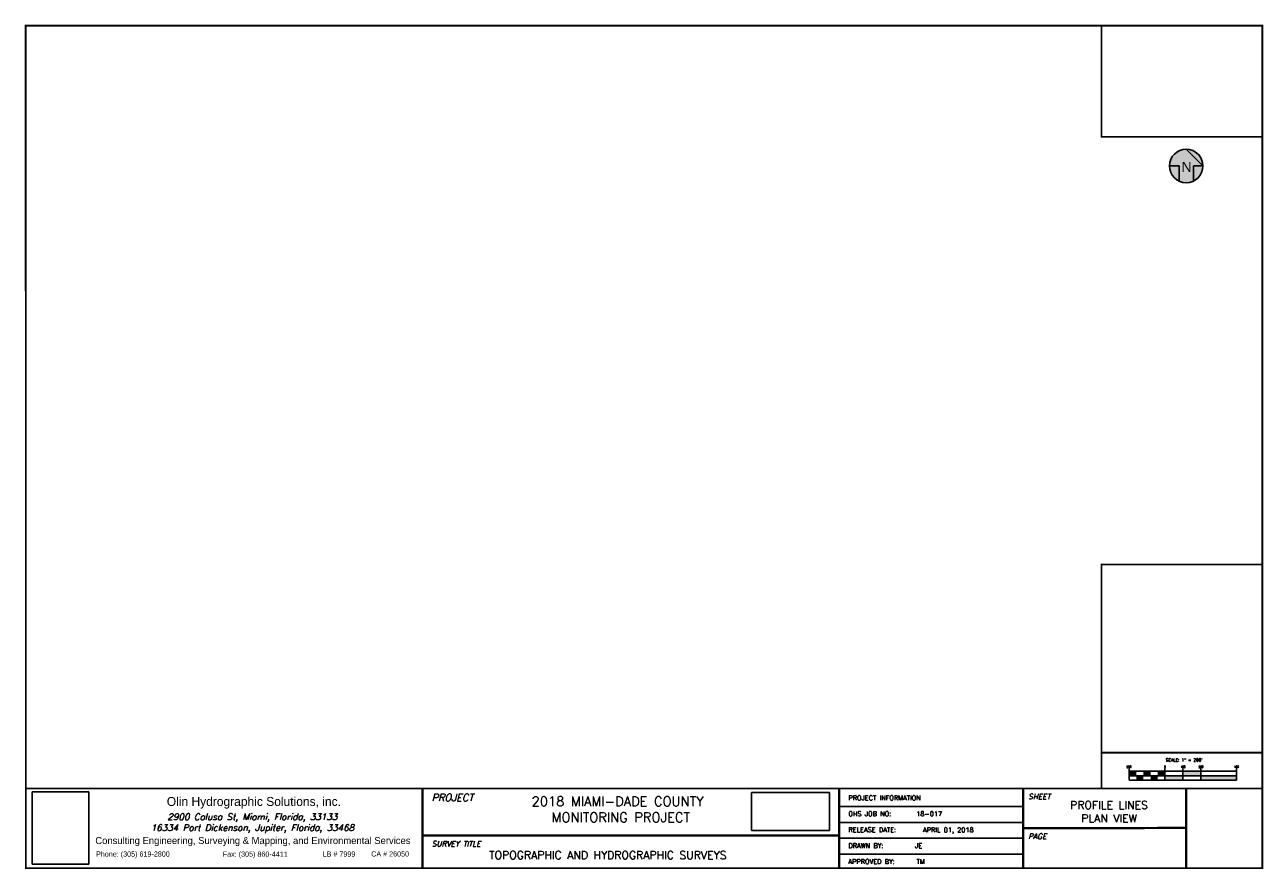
# Model space of a CAD drawing. Header units: feet. Extents: x 0 to 34.5, y 0 to 23.5.
import ezdxf
from ezdxf.enums import TextEntityAlignment as Align

# ---------------------------------------------------------------- set-up
doc = ezdxf.new("R2010")
doc.units = ezdxf.units.FT
doc.header["$MEASUREMENT"] = 0
for name, color, linetype in [('TB FRAME', 7, 'Continuous'), ('TB NORTH', 7, 'Continuous'), ('TB SCALE', 7, 'Continuous')]:
    doc.layers.add(name, color=color, linetype=linetype)
doc.styles.add('ARIAL', font='arial.ttf')
doc.styles.add('EURO', font='Euro____.pfb')
doc.styles.add('ITALICC', font='italicc')
doc.styles.add('ITALICT', font='italict')
doc.styles.add('ROMANS', font='Euro____.pfb', dxfattribs={"height": 1.2})
doc.styles.get("Standard").update_dxf_attribs({"font": 'simplex.shx'})
picture_1 = doc.add_image_def('image1.jpg', size_in_pixel=(1092, 1396))
picture_2 = doc.add_image_def('image2.jpg', size_in_pixel=(599, 291))

msp = doc.modelspace()

# ---------------------------------------------------------------- hatches: boundary and pattern name
at = {"true_color": 0xfcfcfc}
h = msp.add_hatch(color=7, dxfattribs=at)
h.dxf.hatch_style = 1
edge = h.paths.add_edge_path()
edge.add_arc((32.372, 19.588), 0.467, 0, 360)
at = {"layer": 'TB NORTH'}
h = msp.add_hatch(color=256, dxfattribs=at)
h.dxf.hatch_style = 1
edge = h.paths.add_edge_path()
edge.add_line((32.571, 19.588), (32.84, 19.588))
edge.add_line((32.84, 19.588), (32.372, 20.056))
edge.add_line((32.372, 20.056), (31.905, 19.588))
edge.add_line((31.905, 19.588), (32.174, 19.588))
edge.add_line((32.174, 19.588), (32.174, 19.165))
edge.add_arc((32.372, 19.588), 0.467, 244.8973, 295.1027)
edge.add_line((32.571, 19.165), (32.571, 19.588))

# ---------------------------------------------------------------- linework, layer by layer
at = {"layer": 'TB FRAME'}
for p, q in [((22.692, 1.721), (27.824, 1.721)), ((22.692, 1.276), (27.824, 1.276)), ((22.692, 0.832), (27.824, 0.832)), ((22.692, 0.389), (27.824, 0.389))]:
    msp.add_line(p, q, dxfattribs=at)
at = {"layer": 'TB FRAME', "color": 7, "const_width": 0.0503}
msp.add_lwpolyline([(-0.005, 23.502), (34.496, 23.5), (34.496, 0), (0, 0), (-0.005, 23.502)], dxfattribs=at)
at = {"layer": 'TB FRAME', "const_width": 0.0504}
for points in [[(30.01, 23.5), (34.496, 23.5), (34.496, 20.399), (30.01, 20.399)], [(30.01, 8.47), (34.496, 8.47), (34.496, 3.221), (30.01, 3.221)], [(30.01, 3.221), (34.496, 3.221), (34.496, 2.221), (30.01, 2.221)]]:
    msp.add_lwpolyline(points, close=True, dxfattribs=at)
at = {"layer": 'TB FRAME'}
for points, const_width in [([(34.496, 2.221), (0, 2.221)], 0.0503), ([(11.062, 2.221), (11.062, 0)], 0.0644), ([(22.692, 2.221), (22.692, 0)], 0.0644), ([(27.824, 2.221), (27.824, 0)], 0.0644), ([(32.371, 2.231), (32.371, 0.01)], 0.0644), ([(27.824, 1.111), (32.371, 1.12)], 0.0644), ([(11.062, 0.911), (22.692, 0.911)], 0.0644)]:
    msp.add_lwpolyline(points, dxfattribs=dict(at, const_width=const_width))
at = {"layer": 'TB NORTH', "linetype": 'Continuous'}
for p, q in [((32.372, 20.056), (32.84, 19.588)), ((31.919, 19.588), (32.174, 19.588)), ((32.174, 19.588), (32.174, 19.165)), ((32.571, 19.588), (32.571, 19.165)), ((32.84, 19.588), (32.571, 19.588))]:
    msp.add_line(p, q, dxfattribs=at)
msp.add_circle((32.372, 19.588), 0.467, dxfattribs=at)
at = {"layer": 'TB SCALE'}
for p, q in [((30.777, 2.699), (30.777, 2.781)), ((31.777, 2.699), (31.777, 2.781)), ((32.277, 2.699), (32.277, 2.782)), ((32.777, 2.699), (32.777, 2.781)), ((33.777, 2.699), (33.777, 2.782)), ((30.777, 2.699), (30.777, 2.449)), ((33.777, 2.699), (30.777, 2.699)), ((30.777, 2.574), (33.777, 2.574)), ((30.777, 2.449), (33.777, 2.449)), ((31.777, 2.449), (31.777, 2.699)), ((32.277, 2.449), (32.277, 2.699)), ((32.777, 2.449), (32.777, 2.699)), ((33.777, 2.449), (33.777, 2.699))]:
    msp.add_line(p, q, dxfattribs=at)
for points in [[(30.777, 2.699), (30.777, 2.569), (30.977, 2.699), (30.977, 2.569)], [(30.977, 2.569), (30.977, 2.449), (31.177, 2.569), (31.177, 2.449)], [(31.177, 2.699), (31.177, 2.569), (31.377, 2.699), (31.377, 2.569)], [(31.377, 2.569), (31.377, 2.449), (31.577, 2.569), (31.577, 2.449)], [(31.577, 2.699), (31.577, 2.569), (31.777, 2.699), (31.777, 2.569)], [(31.777, 2.569), (31.777, 2.449), (32.277, 2.569), (32.277, 2.449)], [(32.277, 2.699), (32.277, 2.569), (32.777, 2.699), (32.777, 2.569)], [(32.777, 2.569), (32.777, 2.449), (33.777, 2.569), (33.777, 2.449)]]:
    msp.add_solid(points, dxfattribs=at)

# ---------------------------------------------------------------- texts
at = {"layer": 'TB FRAME'}
for s, height, style, p in [('SHEET', 0.1509, 'ITALICC', (27.962, 1.922)), ('PROJECT', 0.1988, 'ITALICC', (11.322, 1.869)), ('SURVEY TITLE', 0.15093, 'ITALICC', (11.325, 0.603)), ('PAGE', 0.1509, 'ITALICC', (27.963, 0.812)), ('Phone: (305) 619-2800', 0.14492, 'ROMANS', (1.957, 0.319)), ('Fax: (305) 860-4411', 0.14492, 'ROMANS', (5.493, 0.316)), ('LB # 7999', 0.1449, 'ROMANS', (8.28, 0.32)), ('CA # 26050', 0.1449, 'ROMANS', (9.634, 0.323))]:
    msp.add_text(s, height=height, dxfattribs=dict(at, style=style)).set_placement(p)
at = {"layer": 'TB FRAME', "color": 1, "style": 'EURO'}
msp.add_text('Olin Hydrographic Solutions, inc. ', height=0.25048, dxfattribs=at).set_placement((3.932, 1.733))
at = {"layer": 'TB FRAME'}
for s, p in [('PROJECT INFORMATION', (22.949, 1.891)), ('OHS JOB NO:      18-017', (22.949, 1.447)), ('RELEASE DATE:', (22.949, 1.003)), ('DRAWN BY:        JE', (22.949, 0.559)), ('APPROVED BY:     TM', (22.949, 0.115))]:
    msp.add_text(s, height=0.1332, dxfattribs=at).set_placement(p)
for s, height, style, p in [('2900 Calusa St, Miami, Florida, 33133', 0.17892, 'ITALICT', (6.32, 1.342)), ('16334 Port Dickenson, Jupiter, Florida, 33468', 0.17892, 'ITALICT', (6.32, 1.036)), ('Consulting Engineering, Surveying & Mapping, and Environmental Services ', 0.19681, 'EURO', (6.371, 0.67))]:
    msp.add_text(s, height=height, dxfattribs=dict(at, style=style)).set_placement(p, align=Align.CENTER)
at = {"layer": 'TB FRAME', "attachment_point": 1}
for s, insert, char_height, width in [('\\pxqc;2018 MIAMI-DADE COUNTY  MONITORING PROJECT', (13.371, 1.995), 0.2664, 6.45657), ('\\pxqc;PROFILE LINES PLAN VIEW', (28.562, 1.869), 0.222, 3.3134), ('APRIL 01, 2018', (25.031, 1.131), 0.1332, 2.11955), ('TOPOGRAPHIC AND HYDROGRAPHIC SURVEYS', (12.925, 0.473), 0.222, 9.25122)]:
    msp.add_mtext(s, dxfattribs=dict(at, insert=insert, char_height=char_height, width=width))
at = {"layer": 'TB NORTH', "color": 7, "true_color": 0xffffff, "style": 'ARIAL'}
msp.add_text('N', height=0.283, rotation=180, dxfattribs=at).set_placement((32.524, 19.702))
at = {"layer": 'TB SCALE'}
for s, height, p in [('200', 0.0504, (30.776, 2.8)), ('0', 0.0504, (31.781, 2.8)), ('SCALE: 1" = 200\'', 0.08387, (32.314, 2.974)), ('100', 0.0504, (32.284, 2.8)), ('200', 0.0504, (32.786, 2.8)), ('400', 0.0504, (33.778, 2.8))]:
    msp.add_text(s, height=height, dxfattribs=at).set_placement(p, align=Align.CENTER)

# ---------------------------------------------------------------- pictures from other files: only their frames are drawn
at = {"layer": 'TB FRAME'}
image = msp.add_image(picture_1, insert=(0.177, 0.107), size_in_units=(1.578, 2.018), dxfattribs=at)
image.dxf.flags = 7
image = msp.add_image(picture_2, insert=(20.244, 1.052), size_in_units=(2.181, 1.059), dxfattribs=at)
image.dxf.flags = 7

doc.saveas('drawing.dxf')
